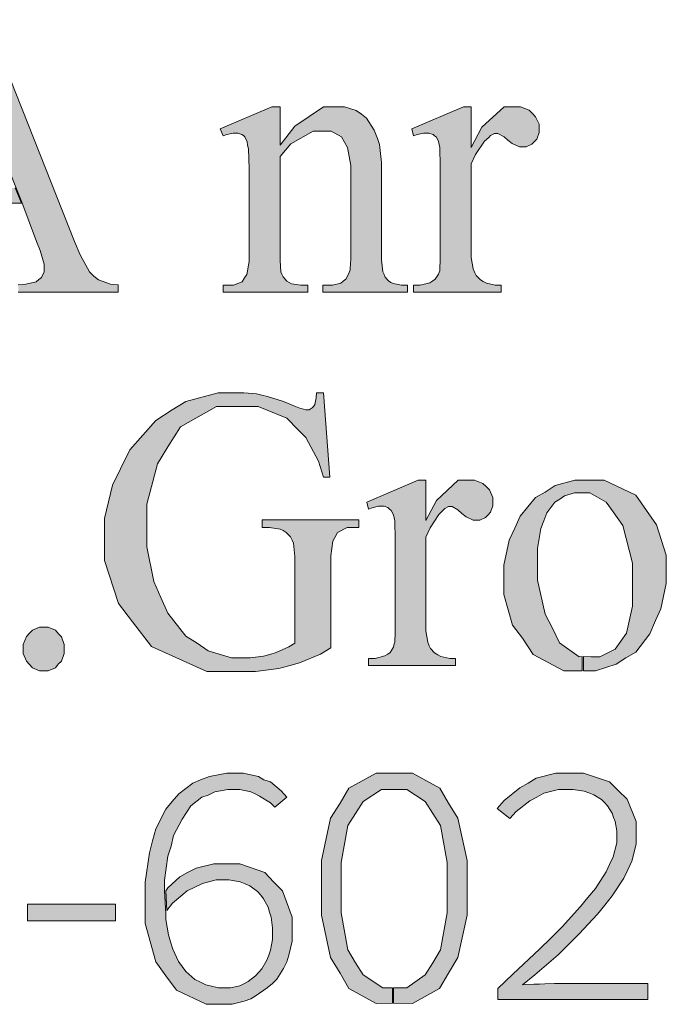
# Model space of a CAD drawing. Header units: metres. Extents: x 7555073 to 7555217, y 5506384 to 5506588.
# Tile 11 of 32: x 7555153.05 to 7555156.02, y 5506388.5 to 5506393.02. Entities that reach past the tile are written whole.
import ezdxf

# ---------------------------------------------------------------- set-up
doc = ezdxf.new("R2010")
doc.units = ezdxf.units.M
doc.header["$LTSCALE"] = 2
doc.header["$MEASUREMENT"] = 0
doc.layers.add('Pieczątka na wyrysie', color=7, linetype='CONTINUOUS')

msp = doc.modelspace()

# ---------------------------------------------------------------- hatches: boundary and pattern name
at = {"layer": 'Pieczątka na wyrysie', "linetype": 'Continuous', "lineweight": 13}
for points in [[(7555153.031, 5506392.25), (7555152.636, 5506392.248), (7555152.837, 5506392.742), (7555153.061, 5506392.185), (7555153.129, 5506392.005), (7555153.146, 5506391.963), (7555153.163, 5506391.9), (7555153.163, 5506391.88), (7555153.163, 5506391.866), (7555153.151, 5506391.84), (7555153.139, 5506391.83), (7555153.127, 5506391.819), (7555153.079, 5506391.808), (7555153.045, 5506391.806), (7555153.045, 5506391.772), (7555153.503, 5506391.772), (7555153.503, 5506391.806), (7555153.468, 5506391.808), (7555153.412, 5506391.828), (7555153.392, 5506391.846), (7555153.372, 5506391.865), (7555153.328, 5506391.944), (7555153.303, 5506392.005), (7555152.899, 5506393.022), (7555152.87, 5506393.022), (7555152.461, 5506392.016), (7555152.434, 5506391.95), (7555152.386, 5506391.862), (7555152.364, 5506391.84), (7555152.353, 5506391.83), (7555152.307, 5506391.812), (7555152.27, 5506391.806), (7555152.27, 5506391.772), (7555152.636, 5506391.772), (7555152.636, 5506391.806), (7555152.594, 5506391.808), (7555152.539, 5506391.822), (7555152.526, 5506391.833), (7555152.514, 5506391.844), (7555152.502, 5506391.868), (7555152.502, 5506391.882), (7555152.502, 5506391.899), (7555152.516, 5506391.953), (7555152.531, 5506391.989), (7555152.609, 5506392.181), (7555153.059, 5506392.181)], [(7555154.245, 5506392.447), (7555154.313, 5506392.534), (7555154.445, 5506392.622), (7555154.507, 5506392.622), (7555154.54, 5506392.622), (7555154.594, 5506392.605), (7555154.618, 5506392.588), (7555154.641, 5506392.571), (7555154.677, 5506392.515), (7555154.692, 5506392.477), (7555154.701, 5506392.45), (7555154.71, 5506392.367), (7555154.71, 5506392.311), (7555154.71, 5506391.959), (7555154.71, 5506391.92), (7555154.716, 5506391.866), (7555154.722, 5506391.853), (7555154.727, 5506391.841), (7555154.742, 5506391.824), (7555154.753, 5506391.817), (7555154.763, 5506391.811), (7555154.802, 5506391.804), (7555154.83, 5506391.804), (7555154.83, 5506391.772), (7555154.442, 5506391.772), (7555154.442, 5506391.804), (7555154.459, 5506391.804), (7555154.486, 5506391.804), (7555154.524, 5506391.813), (7555154.535, 5506391.822), (7555154.546, 5506391.831), (7555154.561, 5506391.857), (7555154.566, 5506391.874), (7555154.567, 5506391.881), (7555154.569, 5506391.923), (7555154.569, 5506391.959), (7555154.569, 5506392.297), (7555154.569, 5506392.353), (7555154.555, 5506392.435), (7555154.541, 5506392.46), (7555154.527, 5506392.485), (7555154.48, 5506392.511), (7555154.447, 5506392.511), (7555154.397, 5506392.511), (7555154.295, 5506392.453), (7555154.245, 5506392.394), (7555154.245, 5506391.959), (7555154.245, 5506391.917), (7555154.249, 5506391.865), (7555154.254, 5506391.855), (7555154.26, 5506391.842), (7555154.276, 5506391.823), (7555154.287, 5506391.817), (7555154.298, 5506391.81), (7555154.34, 5506391.804), (7555154.372, 5506391.804), (7555154.372, 5506391.772), (7555153.984, 5506391.772), (7555153.984, 5506391.804), (7555154.002, 5506391.804), (7555154.031, 5506391.804), (7555154.071, 5506391.82), (7555154.082, 5506391.837), (7555154.093, 5506391.853), (7555154.103, 5506391.913), (7555154.103, 5506391.959), (7555154.103, 5506392.265), (7555154.103, 5506392.339), (7555154.1, 5506392.43), (7555154.096, 5506392.446), (7555154.094, 5506392.462), (7555154.084, 5506392.484), (7555154.077, 5506392.491), (7555154.07, 5506392.496), (7555154.052, 5506392.502), (7555154.041, 5506392.502), (7555154.03, 5506392.502), (7555154.001, 5506392.495), (7555153.984, 5506392.489), (7555153.971, 5506392.521), (7555154.208, 5506392.622), (7555154.245, 5506392.622)], [(7555155.122, 5506392.622), (7555155.122, 5506392.436), (7555155.171, 5506392.529), (7555155.272, 5506392.622), (7555155.324, 5506392.622), (7555155.347, 5506392.622), (7555155.387, 5506392.607), (7555155.402, 5506392.592), (7555155.417, 5506392.577), (7555155.433, 5506392.542), (7555155.433, 5506392.522), (7555155.433, 5506392.504), (7555155.422, 5506392.474), (7555155.41, 5506392.462), (7555155.399, 5506392.451), (7555155.373, 5506392.438), (7555155.357, 5506392.438), (7555155.343, 5506392.438), (7555155.309, 5506392.454), (7555155.29, 5506392.469), (7555155.272, 5506392.485), (7555155.244, 5506392.5), (7555155.235, 5506392.5), (7555155.228, 5506392.5), (7555155.21, 5506392.491), (7555155.202, 5506392.482), (7555155.183, 5506392.464), (7555155.142, 5506392.403), (7555155.122, 5506392.36), (7555155.122, 5506391.965), (7555155.122, 5506391.931), (7555155.13, 5506391.879), (7555155.138, 5506391.861), (7555155.144, 5506391.849), (7555155.164, 5506391.829), (7555155.177, 5506391.821), (7555155.192, 5506391.813), (7555155.232, 5506391.804), (7555155.259, 5506391.804), (7555155.259, 5506391.772), (7555154.857, 5506391.772), (7555154.857, 5506391.804), (7555154.888, 5506391.804), (7555154.932, 5506391.815), (7555154.946, 5506391.824), (7555154.957, 5506391.831), (7555154.972, 5506391.855), (7555154.977, 5506391.87), (7555154.978, 5506391.878), (7555154.98, 5506391.922), (7555154.98, 5506391.958), (7555154.98, 5506392.278), (7555154.98, 5506392.35), (7555154.978, 5506392.435), (7555154.975, 5506392.449), (7555154.972, 5506392.463), (7555154.962, 5506392.483), (7555154.954, 5506392.489), (7555154.947, 5506392.496), (7555154.928, 5506392.502), (7555154.917, 5506392.502), (7555154.904, 5506392.502), (7555154.874, 5506392.495), (7555154.857, 5506392.489), (7555154.849, 5506392.521), (7555155.086, 5506392.622)], [(7555154.444, 5506391.31), (7555154.473, 5506390.924), (7555154.444, 5506390.924), (7555154.422, 5506390.996), (7555154.363, 5506391.105), (7555154.328, 5506391.141), (7555154.276, 5506391.194), (7555154.145, 5506391.247), (7555154.065, 5506391.247), (7555153.954, 5506391.247), (7555153.788, 5506391.154), (7555153.73, 5506391.062), (7555153.683, 5506390.984), (7555153.635, 5506390.799), (7555153.635, 5506390.691), (7555153.635, 5506390.603), (7555153.666, 5506390.444), (7555153.699, 5506390.372), (7555153.73, 5506390.3), (7555153.813, 5506390.194), (7555153.865, 5506390.161), (7555153.916, 5506390.127), (7555154.022, 5506390.094), (7555154.076, 5506390.094), (7555154.108, 5506390.094), (7555154.169, 5506390.102), (7555154.199, 5506390.11), (7555154.228, 5506390.119), (7555154.286, 5506390.145), (7555154.313, 5506390.161), (7555154.313, 5506390.514), (7555154.313, 5506390.56), (7555154.307, 5506390.62), (7555154.3, 5506390.634), (7555154.293, 5506390.649), (7555154.273, 5506390.67), (7555154.259, 5506390.678), (7555154.246, 5506390.685), (7555154.197, 5506390.693), (7555154.163, 5506390.693), (7555154.163, 5506390.727), (7555154.607, 5506390.727), (7555154.607, 5506390.693), (7555154.586, 5506390.693), (7555154.553, 5506390.693), (7555154.508, 5506390.67), (7555154.496, 5506390.646), (7555154.487, 5506390.629), (7555154.478, 5506390.563), (7555154.478, 5506390.514), (7555154.478, 5506390.14), (7555154.43, 5506390.112), (7555154.334, 5506390.071), (7555154.286, 5506390.058), (7555154.239, 5506390.045), (7555154.133, 5506390.032), (7555154.076, 5506390.032), (7555153.909, 5506390.032), (7555153.656, 5506390.146), (7555153.569, 5506390.259), (7555153.505, 5506390.344), (7555153.44, 5506390.541), (7555153.44, 5506390.652), (7555153.44, 5506390.733), (7555153.477, 5506390.887), (7555153.513, 5506390.962), (7555153.556, 5506391.049), (7555153.675, 5506391.184), (7555153.75, 5506391.232), (7555153.813, 5506391.271), (7555153.962, 5506391.31), (7555154.049, 5506391.31), (7555154.079, 5506391.31), (7555154.137, 5506391.305), (7555154.162, 5506391.299), (7555154.188, 5506391.294), (7555154.261, 5506391.27), (7555154.308, 5506391.251), (7555154.331, 5506391.242), (7555154.363, 5506391.232), (7555154.371, 5506391.232), (7555154.379, 5506391.232), (7555154.393, 5506391.241), (7555154.398, 5506391.248), (7555154.405, 5506391.257), (7555154.411, 5506391.287), (7555154.413, 5506391.31)], [(7555154.913, 5506390.91), (7555154.913, 5506390.724), (7555154.962, 5506390.817), (7555155.062, 5506390.91), (7555155.113, 5506390.91), (7555155.137, 5506390.91), (7555155.175, 5506390.895), (7555155.19, 5506390.88), (7555155.205, 5506390.865), (7555155.22, 5506390.83), (7555155.22, 5506390.81), (7555155.22, 5506390.792), (7555155.21, 5506390.762), (7555155.199, 5506390.75), (7555155.187, 5506390.739), (7555155.161, 5506390.726), (7555155.146, 5506390.726), (7555155.131, 5506390.726), (7555155.098, 5506390.741), (7555155.079, 5506390.757), (7555155.061, 5506390.773), (7555155.034, 5506390.788), (7555155.025, 5506390.788), (7555155.017, 5506390.788), (7555155.001, 5506390.779), (7555154.992, 5506390.77), (7555154.973, 5506390.752), (7555154.934, 5506390.691), (7555154.913, 5506390.648), (7555154.913, 5506390.253), (7555154.913, 5506390.219), (7555154.922, 5506390.167), (7555154.929, 5506390.149), (7555154.935, 5506390.137), (7555154.954, 5506390.117), (7555154.969, 5506390.109), (7555154.982, 5506390.101), (7555155.023, 5506390.092), (7555155.049, 5506390.092), (7555155.049, 5506390.06), (7555154.651, 5506390.06), (7555154.651, 5506390.092), (7555154.681, 5506390.092), (7555154.725, 5506390.103), (7555154.739, 5506390.112), (7555154.75, 5506390.119), (7555154.765, 5506390.143), (7555154.769, 5506390.158), (7555154.772, 5506390.166), (7555154.773, 5506390.21), (7555154.773, 5506390.246), (7555154.773, 5506390.566), (7555154.773, 5506390.638), (7555154.771, 5506390.723), (7555154.768, 5506390.737), (7555154.765, 5506390.751), (7555154.755, 5506390.771), (7555154.747, 5506390.777), (7555154.74, 5506390.784), (7555154.722, 5506390.79), (7555154.711, 5506390.79), (7555154.697, 5506390.79), (7555154.668, 5506390.783), (7555154.651, 5506390.777), (7555154.643, 5506390.809), (7555154.878, 5506390.91)], [(7555155.631, 5506390.1), (7555155.616, 5506390.099), (7555155.527, 5506390.164), (7555155.494, 5506390.23), (7555155.46, 5506390.295), (7555155.426, 5506390.451), (7555155.426, 5506390.54), (7555155.426, 5506390.596), (7555155.441, 5506390.688), (7555155.454, 5506390.723), (7555155.469, 5506390.759), (7555155.505, 5506390.809), (7555155.528, 5506390.823), (7555155.55, 5506390.837), (7555155.595, 5506390.851), (7555155.618, 5506390.851), (7555155.665, 5506390.851), (7555155.741, 5506390.808), (7555155.772, 5506390.765), (7555155.816, 5506390.702), (7555155.861, 5506390.529), (7555155.861, 5506390.419), (7555155.861, 5506390.331), (7555155.834, 5506390.207), (7555155.807, 5506390.171), (7555155.781, 5506390.135), (7555155.712, 5506390.099), (7555155.672, 5506390.099), (7555155.636, 5506390.1), (7555155.636, 5506390.035), (7555155.691, 5506390.035), (7555155.786, 5506390.065), (7555155.831, 5506390.095), (7555155.876, 5506390.12), (7555155.941, 5506390.205), (7555155.966, 5506390.265), (7555155.991, 5506390.32), (7555156.016, 5506390.435), (7555156.016, 5506390.49), (7555156.016, 5506390.565), (7555155.971, 5506390.705), (7555155.926, 5506390.77), (7555155.876, 5506390.84), (7555155.731, 5506390.91), (7555155.646, 5506390.91), (7555155.596, 5506390.91), (7555155.506, 5506390.885), (7555155.461, 5506390.855), (7555155.416, 5506390.83), (7555155.346, 5506390.745), (7555155.321, 5506390.69), (7555155.296, 5506390.635), (7555155.271, 5506390.52), (7555155.271, 5506390.465), (7555155.271, 5506390.385), (7555155.311, 5506390.245), (7555155.356, 5506390.185), (7555155.406, 5506390.11), (7555155.546, 5506390.035), (7555155.631, 5506390.035)], [(7555153.162, 5506390.235), (7555153.182, 5506390.235), (7555153.215, 5506390.221), (7555153.229, 5506390.205), (7555153.243, 5506390.191), (7555153.256, 5506390.155), (7555153.256, 5506390.135), (7555153.256, 5506390.114), (7555153.243, 5506390.079), (7555153.228, 5506390.065), (7555153.215, 5506390.049), (7555153.182, 5506390.035), (7555153.162, 5506390.035), (7555153.142, 5506390.035), (7555153.11, 5506390.049), (7555153.095, 5506390.065), (7555153.082, 5506390.079), (7555153.068, 5506390.114), (7555153.068, 5506390.135), (7555153.068, 5506390.156), (7555153.082, 5506390.192), (7555153.095, 5506390.206), (7555153.11, 5506390.221), (7555153.142, 5506390.235)], [(7555153.721, 5506388.92), (7555153.721, 5506388.894), (7555153.733, 5506388.824), (7555153.743, 5506388.791), (7555153.753, 5506388.758), (7555153.78, 5506388.701), (7555153.797, 5506388.678), (7555153.813, 5506388.655), (7555153.855, 5506388.619), (7555153.88, 5506388.606), (7555153.905, 5506388.594), (7555153.963, 5506388.58), (7555153.996, 5506388.58), (7555154.018, 5506388.58), (7555154.06, 5506388.59), (7555154.079, 5506388.599), (7555154.099, 5506388.609), (7555154.133, 5506388.635), (7555154.148, 5506388.652), (7555154.162, 5506388.668), (7555154.184, 5506388.708), (7555154.193, 5506388.731), (7555154.202, 5506388.754), (7555154.21, 5506388.803), (7555154.21, 5506388.829), (7555154.21, 5506388.856), (7555154.204, 5506388.905), (7555154.197, 5506388.928), (7555154.191, 5506388.951), (7555154.17, 5506388.989), (7555154.157, 5506389.006), (7555154.142, 5506389.022), (7555154.106, 5506389.049), (7555154.085, 5506389.058), (7555154.063, 5506389.067), (7555154.011, 5506389.076), (7555153.979, 5506389.076), (7555153.952, 5506389.076), (7555153.889, 5506389.059), (7555153.854, 5506389.042), (7555153.819, 5506389.025), (7555153.752, 5506388.969), (7555153.726, 5506388.935), (7555153.721, 5506389.025), (7555153.731, 5506389.04), (7555153.786, 5506389.09), (7555153.821, 5506389.11), (7555153.861, 5506389.13), (7555153.941, 5506389.15), (7555153.981, 5506389.15), (7555154.061, 5506389.15), (7555154.176, 5506389.11), (7555154.216, 5506389.065), (7555154.256, 5506389.025), (7555154.301, 5506388.905), (7555154.301, 5506388.83), (7555154.301, 5506388.795), (7555154.286, 5506388.73), (7555154.276, 5506388.7), (7555154.261, 5506388.67), (7555154.231, 5506388.62), (7555154.211, 5506388.6), (7555154.186, 5506388.58), (7555154.136, 5506388.545), (7555154.111, 5506388.53), (7555154.081, 5506388.52), (7555154.026, 5506388.505), (7555153.991, 5506388.505), (7555153.906, 5506388.505), (7555153.771, 5506388.57), (7555153.721, 5506388.635), (7555153.676, 5506388.7), (7555153.626, 5506388.875), (7555153.626, 5506388.985), (7555153.626, 5506389.065), (7555153.646, 5506389.2), (7555153.661, 5506389.255), (7555153.676, 5506389.31), (7555153.721, 5506389.4), (7555153.751, 5506389.435), (7555153.781, 5506389.47), (7555153.846, 5506389.52), (7555153.881, 5506389.535), (7555153.921, 5506389.55), (7555154.001, 5506389.565), (7555154.041, 5506389.565), (7555154.076, 5506389.565), (7555154.146, 5506389.55), (7555154.171, 5506389.535), (7555154.201, 5506389.525), (7555154.251, 5506389.485), (7555154.276, 5506389.455), (7555154.221, 5506389.41), (7555154.201, 5506389.43), (7555154.151, 5506389.46), (7555154.131, 5506389.47), (7555154.111, 5506389.48), (7555154.061, 5506389.49), (7555154.036, 5506389.49), (7555154.006, 5506389.49), (7555153.946, 5506389.48), (7555153.916, 5506389.465), (7555153.886, 5506389.455), (7555153.836, 5506389.415), (7555153.816, 5506389.385), (7555153.796, 5506389.355), (7555153.756, 5506389.28), (7555153.746, 5506389.23), (7555153.731, 5506389.185), (7555153.716, 5506389.075), (7555153.716, 5506389.025)], [(7555154.766, 5506388.51), (7555154.766, 5506388.58), (7555154.826, 5506388.58), (7555154.911, 5506388.64), (7555154.946, 5506388.695), (7555154.981, 5506388.755), (7555155.011, 5506388.925), (7555155.011, 5506389.04), (7555155.011, 5506389.155), (7555154.981, 5506389.325), (7555154.946, 5506389.38), (7555154.911, 5506389.435), (7555154.826, 5506389.49), (7555154.771, 5506389.49), (7555154.711, 5506389.49), (7555154.626, 5506389.435), (7555154.591, 5506389.38), (7555154.556, 5506389.325), (7555154.526, 5506389.155), (7555154.526, 5506389.04), (7555154.526, 5506388.925), (7555154.556, 5506388.755), (7555154.591, 5506388.695), (7555154.626, 5506388.64), (7555154.716, 5506388.58), (7555154.761, 5506388.58), (7555154.761, 5506388.51), (7555154.686, 5506388.508), (7555154.561, 5506388.578), (7555154.52, 5506388.648), (7555154.477, 5506388.719), (7555154.435, 5506388.914), (7555154.435, 5506389.04), (7555154.435, 5506389.165), (7555154.477, 5506389.359), (7555154.52, 5506389.428), (7555154.561, 5506389.496), (7555154.686, 5506389.565), (7555154.769, 5506389.565), (7555154.852, 5506389.565), (7555154.977, 5506389.496), (7555155.018, 5506389.428), (7555155.06, 5506389.359), (7555155.103, 5506389.165), (7555155.103, 5506389.04), (7555155.103, 5506388.914), (7555155.06, 5506388.719), (7555155.018, 5506388.648), (7555154.976, 5506388.578), (7555154.852, 5506388.508)], [(7555155.244, 5506388.578), (7555155.313, 5506388.643), (7555155.434, 5506388.758), (7555155.486, 5506388.809), (7555155.538, 5506388.861), (7555155.623, 5506388.954), (7555155.657, 5506388.995), (7555155.691, 5506389.037), (7555155.74, 5506389.112), (7555155.756, 5506389.146), (7555155.773, 5506389.181), (7555155.789, 5506389.246), (7555155.789, 5506389.279), (7555155.789, 5506389.301), (7555155.782, 5506389.343), (7555155.774, 5506389.362), (7555155.768, 5506389.382), (7555155.747, 5506389.416), (7555155.733, 5506389.431), (7555155.719, 5506389.444), (7555155.684, 5506389.466), (7555155.661, 5506389.475), (7555155.639, 5506389.483), (7555155.587, 5506389.491), (7555155.558, 5506389.491), (7555155.522, 5506389.491), (7555155.454, 5506389.474), (7555155.422, 5506389.456), (7555155.39, 5506389.438), (7555155.327, 5506389.39), (7555155.298, 5506389.358), (7555155.24, 5506389.404), (7555155.273, 5506389.44), (7555155.344, 5506389.498), (7555155.382, 5506389.52), (7555155.42, 5506389.542), (7555155.509, 5506389.565), (7555155.561, 5506389.565), (7555155.637, 5506389.565), (7555155.755, 5506389.525), (7555155.795, 5506389.486), (7555155.836, 5506389.446), (7555155.878, 5506389.343), (7555155.878, 5506389.279), (7555155.878, 5506389.239), (7555155.858, 5506389.161), (7555155.84, 5506389.122), (7555155.821, 5506389.083), (7555155.768, 5506389.002), (7555155.734, 5506388.96), (7555155.7, 5506388.918), (7555155.617, 5506388.828), (7555155.568, 5506388.78), (7555155.52, 5506388.732), (7555155.414, 5506388.64), (7555155.357, 5506388.595), (7555155.371, 5506388.596), (7555155.409, 5506388.597), (7555155.434, 5506388.598), (7555155.459, 5506388.599), (7555155.504, 5506388.6), (7555155.523, 5506388.6), (7555155.932, 5506388.6), (7555155.932, 5506388.527), (7555155.244, 5506388.527)], [(7555153.088, 5506388.965), (7555153.49, 5506388.965), (7555153.49, 5506388.888), (7555153.088, 5506388.888)]]:
    msp.add_hatch(color=7, dxfattribs=at).paths.add_polyline_path(points)

# ---------------------------------------------------------------- linework, layer by layer
at = {"layer": 'Pieczątka na wyrysie', "color": 7, "linetype": 'Continuous', "lineweight": 13, "flags": 128}
for points in [[(7555153.045, 5506391.772), (7555153.503, 5506391.772), (7555153.503, 5506391.806), (7555153.468, 5506391.808), (7555153.412, 5506391.828), (7555153.392, 5506391.846), (7555153.372, 5506391.865), (7555153.328, 5506391.944), (7555153.303, 5506392.005), (7555152.899, 5506393.022)], [(7555152.837, 5506392.742), (7555153.061, 5506392.185), (7555153.129, 5506392.005), (7555153.146, 5506391.963), (7555153.163, 5506391.9), (7555153.163, 5506391.88), (7555153.163, 5506391.866), (7555153.151, 5506391.84), (7555153.139, 5506391.83), (7555153.127, 5506391.819), (7555153.079, 5506391.808), (7555153.045, 5506391.806)], [(7555152.609, 5506392.181), (7555153.059, 5506392.181), (7555153.031, 5506392.25)]]:
    msp.add_lwpolyline(points, dxfattribs=at)
for points in [[(7555154.245, 5506392.447), (7555154.313, 5506392.534), (7555154.445, 5506392.622), (7555154.507, 5506392.622), (7555154.54, 5506392.622), (7555154.594, 5506392.605), (7555154.618, 5506392.588), (7555154.641, 5506392.571), (7555154.677, 5506392.515), (7555154.692, 5506392.477), (7555154.701, 5506392.45), (7555154.71, 5506392.367), (7555154.71, 5506392.311), (7555154.71, 5506391.959), (7555154.71, 5506391.92), (7555154.716, 5506391.866), (7555154.722, 5506391.853), (7555154.727, 5506391.841), (7555154.742, 5506391.824), (7555154.753, 5506391.817), (7555154.763, 5506391.811), (7555154.802, 5506391.804), (7555154.83, 5506391.804), (7555154.83, 5506391.772), (7555154.442, 5506391.772), (7555154.442, 5506391.804), (7555154.459, 5506391.804), (7555154.486, 5506391.804), (7555154.524, 5506391.813), (7555154.535, 5506391.822), (7555154.546, 5506391.831), (7555154.561, 5506391.857), (7555154.566, 5506391.874), (7555154.567, 5506391.881), (7555154.569, 5506391.923), (7555154.569, 5506391.959), (7555154.569, 5506392.297), (7555154.569, 5506392.353), (7555154.555, 5506392.435), (7555154.541, 5506392.46), (7555154.527, 5506392.485), (7555154.48, 5506392.511), (7555154.447, 5506392.511), (7555154.397, 5506392.511), (7555154.295, 5506392.453), (7555154.245, 5506392.394), (7555154.245, 5506391.959), (7555154.245, 5506391.917), (7555154.249, 5506391.865), (7555154.254, 5506391.855), (7555154.26, 5506391.842), (7555154.276, 5506391.823), (7555154.287, 5506391.817), (7555154.298, 5506391.81), (7555154.34, 5506391.804), (7555154.372, 5506391.804), (7555154.372, 5506391.772), (7555153.984, 5506391.772), (7555153.984, 5506391.804), (7555154.002, 5506391.804), (7555154.031, 5506391.804), (7555154.071, 5506391.82), (7555154.082, 5506391.837), (7555154.093, 5506391.853), (7555154.103, 5506391.913), (7555154.103, 5506391.959), (7555154.103, 5506392.265), (7555154.103, 5506392.339), (7555154.1, 5506392.43), (7555154.096, 5506392.446), (7555154.094, 5506392.462), (7555154.084, 5506392.484), (7555154.077, 5506392.491), (7555154.07, 5506392.496), (7555154.052, 5506392.502), (7555154.041, 5506392.502), (7555154.03, 5506392.502), (7555154.001, 5506392.495), (7555153.984, 5506392.489), (7555153.971, 5506392.521), (7555154.208, 5506392.622), (7555154.245, 5506392.622)], [(7555155.122, 5506392.622), (7555155.122, 5506392.436), (7555155.171, 5506392.529), (7555155.272, 5506392.622), (7555155.324, 5506392.622), (7555155.347, 5506392.622), (7555155.387, 5506392.607), (7555155.402, 5506392.592), (7555155.417, 5506392.577), (7555155.433, 5506392.542), (7555155.433, 5506392.522), (7555155.433, 5506392.504), (7555155.422, 5506392.474), (7555155.41, 5506392.462), (7555155.399, 5506392.451), (7555155.373, 5506392.438), (7555155.357, 5506392.438), (7555155.343, 5506392.438), (7555155.309, 5506392.454), (7555155.29, 5506392.469), (7555155.272, 5506392.485), (7555155.244, 5506392.5), (7555155.235, 5506392.5), (7555155.228, 5506392.5), (7555155.21, 5506392.491), (7555155.202, 5506392.482), (7555155.183, 5506392.464), (7555155.142, 5506392.403), (7555155.122, 5506392.36), (7555155.122, 5506391.965), (7555155.122, 5506391.931), (7555155.13, 5506391.879), (7555155.138, 5506391.861), (7555155.144, 5506391.849), (7555155.164, 5506391.829), (7555155.177, 5506391.821), (7555155.192, 5506391.813), (7555155.232, 5506391.804), (7555155.259, 5506391.804), (7555155.259, 5506391.772), (7555154.857, 5506391.772), (7555154.857, 5506391.804), (7555154.888, 5506391.804), (7555154.932, 5506391.815), (7555154.946, 5506391.824), (7555154.957, 5506391.831), (7555154.972, 5506391.855), (7555154.977, 5506391.87), (7555154.978, 5506391.878), (7555154.98, 5506391.922), (7555154.98, 5506391.958), (7555154.98, 5506392.278), (7555154.98, 5506392.35), (7555154.978, 5506392.435), (7555154.975, 5506392.449), (7555154.972, 5506392.463), (7555154.962, 5506392.483), (7555154.954, 5506392.489), (7555154.947, 5506392.496), (7555154.928, 5506392.502), (7555154.917, 5506392.502), (7555154.904, 5506392.502), (7555154.874, 5506392.495), (7555154.857, 5506392.489), (7555154.849, 5506392.521), (7555155.086, 5506392.622)], [(7555154.444, 5506391.31), (7555154.473, 5506390.924), (7555154.444, 5506390.924), (7555154.422, 5506390.996), (7555154.363, 5506391.105), (7555154.328, 5506391.141), (7555154.276, 5506391.194), (7555154.145, 5506391.247), (7555154.065, 5506391.247), (7555153.954, 5506391.247), (7555153.788, 5506391.154), (7555153.73, 5506391.062), (7555153.683, 5506390.984), (7555153.635, 5506390.799), (7555153.635, 5506390.691), (7555153.635, 5506390.603), (7555153.666, 5506390.444), (7555153.699, 5506390.372), (7555153.73, 5506390.3), (7555153.813, 5506390.194), (7555153.865, 5506390.161), (7555153.916, 5506390.127), (7555154.022, 5506390.094), (7555154.076, 5506390.094), (7555154.108, 5506390.094), (7555154.169, 5506390.102), (7555154.199, 5506390.11), (7555154.228, 5506390.119), (7555154.286, 5506390.145), (7555154.313, 5506390.161), (7555154.313, 5506390.514), (7555154.313, 5506390.56), (7555154.307, 5506390.62), (7555154.3, 5506390.634), (7555154.293, 5506390.649), (7555154.273, 5506390.67), (7555154.259, 5506390.678), (7555154.246, 5506390.685), (7555154.197, 5506390.693), (7555154.163, 5506390.693), (7555154.163, 5506390.727), (7555154.607, 5506390.727), (7555154.607, 5506390.693), (7555154.586, 5506390.693), (7555154.553, 5506390.693), (7555154.508, 5506390.67), (7555154.496, 5506390.646), (7555154.487, 5506390.629), (7555154.478, 5506390.563), (7555154.478, 5506390.514), (7555154.478, 5506390.14), (7555154.43, 5506390.112), (7555154.334, 5506390.071), (7555154.286, 5506390.058), (7555154.239, 5506390.045), (7555154.133, 5506390.032), (7555154.076, 5506390.032), (7555153.909, 5506390.032), (7555153.656, 5506390.146), (7555153.569, 5506390.259), (7555153.505, 5506390.344), (7555153.44, 5506390.541), (7555153.44, 5506390.652), (7555153.44, 5506390.733), (7555153.477, 5506390.887), (7555153.513, 5506390.962), (7555153.556, 5506391.049), (7555153.675, 5506391.184), (7555153.75, 5506391.232), (7555153.813, 5506391.271), (7555153.962, 5506391.31), (7555154.049, 5506391.31), (7555154.079, 5506391.31), (7555154.137, 5506391.305), (7555154.162, 5506391.299), (7555154.188, 5506391.294), (7555154.261, 5506391.27), (7555154.308, 5506391.251), (7555154.331, 5506391.242), (7555154.363, 5506391.232), (7555154.371, 5506391.232), (7555154.379, 5506391.232), (7555154.393, 5506391.241), (7555154.398, 5506391.248), (7555154.405, 5506391.257), (7555154.411, 5506391.287), (7555154.413, 5506391.31)], [(7555154.913, 5506390.91), (7555154.913, 5506390.724), (7555154.962, 5506390.817), (7555155.062, 5506390.91), (7555155.113, 5506390.91), (7555155.137, 5506390.91), (7555155.175, 5506390.895), (7555155.19, 5506390.88), (7555155.205, 5506390.865), (7555155.22, 5506390.83), (7555155.22, 5506390.81), (7555155.22, 5506390.792), (7555155.21, 5506390.762), (7555155.199, 5506390.75), (7555155.187, 5506390.739), (7555155.161, 5506390.726), (7555155.146, 5506390.726), (7555155.131, 5506390.726), (7555155.098, 5506390.741), (7555155.079, 5506390.757), (7555155.061, 5506390.773), (7555155.034, 5506390.788), (7555155.025, 5506390.788), (7555155.017, 5506390.788), (7555155.001, 5506390.779), (7555154.992, 5506390.77), (7555154.973, 5506390.752), (7555154.934, 5506390.691), (7555154.913, 5506390.648), (7555154.913, 5506390.253), (7555154.913, 5506390.219), (7555154.922, 5506390.167), (7555154.929, 5506390.149), (7555154.935, 5506390.137), (7555154.954, 5506390.117), (7555154.969, 5506390.109), (7555154.982, 5506390.101), (7555155.023, 5506390.092), (7555155.049, 5506390.092), (7555155.049, 5506390.06), (7555154.651, 5506390.06), (7555154.651, 5506390.092), (7555154.681, 5506390.092), (7555154.725, 5506390.103), (7555154.739, 5506390.112), (7555154.75, 5506390.119), (7555154.765, 5506390.143), (7555154.769, 5506390.158), (7555154.772, 5506390.166), (7555154.773, 5506390.21), (7555154.773, 5506390.246), (7555154.773, 5506390.566), (7555154.773, 5506390.638), (7555154.771, 5506390.723), (7555154.768, 5506390.737), (7555154.765, 5506390.751), (7555154.755, 5506390.771), (7555154.747, 5506390.777), (7555154.74, 5506390.784), (7555154.722, 5506390.79), (7555154.711, 5506390.79), (7555154.697, 5506390.79), (7555154.668, 5506390.783), (7555154.651, 5506390.777), (7555154.643, 5506390.809), (7555154.878, 5506390.91)], [(7555155.631, 5506390.1), (7555155.616, 5506390.099), (7555155.527, 5506390.164), (7555155.494, 5506390.23), (7555155.46, 5506390.295), (7555155.426, 5506390.451), (7555155.426, 5506390.54), (7555155.426, 5506390.596), (7555155.441, 5506390.688), (7555155.454, 5506390.723), (7555155.469, 5506390.759), (7555155.505, 5506390.809), (7555155.528, 5506390.823), (7555155.55, 5506390.837), (7555155.595, 5506390.851), (7555155.618, 5506390.851), (7555155.665, 5506390.851), (7555155.741, 5506390.808), (7555155.772, 5506390.765), (7555155.816, 5506390.702), (7555155.861, 5506390.529), (7555155.861, 5506390.419), (7555155.861, 5506390.331), (7555155.834, 5506390.207), (7555155.807, 5506390.171), (7555155.781, 5506390.135), (7555155.712, 5506390.099), (7555155.672, 5506390.099), (7555155.636, 5506390.1), (7555155.636, 5506390.035), (7555155.691, 5506390.035), (7555155.786, 5506390.065), (7555155.831, 5506390.095), (7555155.876, 5506390.12), (7555155.941, 5506390.205), (7555155.966, 5506390.265), (7555155.991, 5506390.32), (7555156.016, 5506390.435), (7555156.016, 5506390.49), (7555156.016, 5506390.565), (7555155.971, 5506390.705), (7555155.926, 5506390.77), (7555155.876, 5506390.84), (7555155.731, 5506390.91), (7555155.646, 5506390.91), (7555155.596, 5506390.91), (7555155.506, 5506390.885), (7555155.461, 5506390.855), (7555155.416, 5506390.83), (7555155.346, 5506390.745), (7555155.321, 5506390.69), (7555155.296, 5506390.635), (7555155.271, 5506390.52), (7555155.271, 5506390.465), (7555155.271, 5506390.385), (7555155.311, 5506390.245), (7555155.356, 5506390.185), (7555155.406, 5506390.11), (7555155.546, 5506390.035), (7555155.631, 5506390.035)], [(7555153.162, 5506390.235), (7555153.182, 5506390.235), (7555153.215, 5506390.221), (7555153.229, 5506390.205), (7555153.243, 5506390.191), (7555153.256, 5506390.155), (7555153.256, 5506390.135), (7555153.256, 5506390.114), (7555153.243, 5506390.079), (7555153.228, 5506390.065), (7555153.215, 5506390.049), (7555153.182, 5506390.035), (7555153.162, 5506390.035), (7555153.142, 5506390.035), (7555153.11, 5506390.049), (7555153.095, 5506390.065), (7555153.082, 5506390.079), (7555153.068, 5506390.114), (7555153.068, 5506390.135), (7555153.068, 5506390.156), (7555153.082, 5506390.192), (7555153.095, 5506390.206), (7555153.11, 5506390.221), (7555153.142, 5506390.235)], [(7555153.721, 5506388.92), (7555153.721, 5506388.894), (7555153.733, 5506388.824), (7555153.743, 5506388.791), (7555153.753, 5506388.758), (7555153.78, 5506388.701), (7555153.797, 5506388.678), (7555153.813, 5506388.655), (7555153.855, 5506388.619), (7555153.88, 5506388.606), (7555153.905, 5506388.594), (7555153.963, 5506388.58), (7555153.996, 5506388.58), (7555154.018, 5506388.58), (7555154.06, 5506388.59), (7555154.079, 5506388.599), (7555154.099, 5506388.609), (7555154.133, 5506388.635), (7555154.148, 5506388.652), (7555154.162, 5506388.668), (7555154.184, 5506388.708), (7555154.193, 5506388.731), (7555154.202, 5506388.754), (7555154.21, 5506388.803), (7555154.21, 5506388.829), (7555154.21, 5506388.856), (7555154.204, 5506388.905), (7555154.197, 5506388.928), (7555154.191, 5506388.951), (7555154.17, 5506388.989), (7555154.157, 5506389.006), (7555154.142, 5506389.022), (7555154.106, 5506389.049), (7555154.085, 5506389.058), (7555154.063, 5506389.067), (7555154.011, 5506389.076), (7555153.979, 5506389.076), (7555153.952, 5506389.076), (7555153.889, 5506389.059), (7555153.854, 5506389.042), (7555153.819, 5506389.025), (7555153.752, 5506388.969), (7555153.726, 5506388.935), (7555153.721, 5506389.025), (7555153.731, 5506389.04), (7555153.786, 5506389.09), (7555153.821, 5506389.11), (7555153.861, 5506389.13), (7555153.941, 5506389.15), (7555153.981, 5506389.15), (7555154.061, 5506389.15), (7555154.176, 5506389.11), (7555154.216, 5506389.065), (7555154.256, 5506389.025), (7555154.301, 5506388.905), (7555154.301, 5506388.83), (7555154.301, 5506388.795), (7555154.286, 5506388.73), (7555154.276, 5506388.7), (7555154.261, 5506388.67), (7555154.231, 5506388.62), (7555154.211, 5506388.6), (7555154.186, 5506388.58), (7555154.136, 5506388.545), (7555154.111, 5506388.53), (7555154.081, 5506388.52), (7555154.026, 5506388.505), (7555153.991, 5506388.505), (7555153.906, 5506388.505), (7555153.771, 5506388.57), (7555153.721, 5506388.635), (7555153.676, 5506388.7), (7555153.626, 5506388.875), (7555153.626, 5506388.985), (7555153.626, 5506389.065), (7555153.646, 5506389.2), (7555153.661, 5506389.255), (7555153.676, 5506389.31), (7555153.721, 5506389.4), (7555153.751, 5506389.435), (7555153.781, 5506389.47), (7555153.846, 5506389.52), (7555153.881, 5506389.535), (7555153.921, 5506389.55), (7555154.001, 5506389.565), (7555154.041, 5506389.565), (7555154.076, 5506389.565), (7555154.146, 5506389.55), (7555154.171, 5506389.535), (7555154.201, 5506389.525), (7555154.251, 5506389.485), (7555154.276, 5506389.455), (7555154.221, 5506389.41), (7555154.201, 5506389.43), (7555154.151, 5506389.46), (7555154.131, 5506389.47), (7555154.111, 5506389.48), (7555154.061, 5506389.49), (7555154.036, 5506389.49), (7555154.006, 5506389.49), (7555153.946, 5506389.48), (7555153.916, 5506389.465), (7555153.886, 5506389.455), (7555153.836, 5506389.415), (7555153.816, 5506389.385), (7555153.796, 5506389.355), (7555153.756, 5506389.28), (7555153.746, 5506389.23), (7555153.731, 5506389.185), (7555153.716, 5506389.075), (7555153.716, 5506389.025)], [(7555154.766, 5506388.51), (7555154.766, 5506388.58), (7555154.826, 5506388.58), (7555154.911, 5506388.64), (7555154.946, 5506388.695), (7555154.981, 5506388.755), (7555155.011, 5506388.925), (7555155.011, 5506389.04), (7555155.011, 5506389.155), (7555154.981, 5506389.325), (7555154.946, 5506389.38), (7555154.911, 5506389.435), (7555154.826, 5506389.49), (7555154.771, 5506389.49), (7555154.711, 5506389.49), (7555154.626, 5506389.435), (7555154.591, 5506389.38), (7555154.556, 5506389.325), (7555154.526, 5506389.155), (7555154.526, 5506389.04), (7555154.526, 5506388.925), (7555154.556, 5506388.755), (7555154.591, 5506388.695), (7555154.626, 5506388.64), (7555154.716, 5506388.58), (7555154.761, 5506388.58), (7555154.761, 5506388.51), (7555154.686, 5506388.508), (7555154.561, 5506388.578), (7555154.52, 5506388.648), (7555154.477, 5506388.719), (7555154.435, 5506388.914), (7555154.435, 5506389.04), (7555154.435, 5506389.165), (7555154.477, 5506389.359), (7555154.52, 5506389.428), (7555154.561, 5506389.496), (7555154.686, 5506389.565), (7555154.769, 5506389.565), (7555154.852, 5506389.565), (7555154.977, 5506389.496), (7555155.018, 5506389.428), (7555155.06, 5506389.359), (7555155.103, 5506389.165), (7555155.103, 5506389.04), (7555155.103, 5506388.914), (7555155.06, 5506388.719), (7555155.018, 5506388.648), (7555154.976, 5506388.578), (7555154.852, 5506388.508)], [(7555155.244, 5506388.578), (7555155.313, 5506388.643), (7555155.434, 5506388.758), (7555155.486, 5506388.809), (7555155.538, 5506388.861), (7555155.623, 5506388.954), (7555155.657, 5506388.995), (7555155.691, 5506389.037), (7555155.74, 5506389.112), (7555155.756, 5506389.146), (7555155.773, 5506389.181), (7555155.789, 5506389.246), (7555155.789, 5506389.279), (7555155.789, 5506389.301), (7555155.782, 5506389.343), (7555155.774, 5506389.362), (7555155.768, 5506389.382), (7555155.747, 5506389.416), (7555155.733, 5506389.431), (7555155.719, 5506389.444), (7555155.684, 5506389.466), (7555155.661, 5506389.475), (7555155.639, 5506389.483), (7555155.587, 5506389.491), (7555155.558, 5506389.491), (7555155.522, 5506389.491), (7555155.454, 5506389.474), (7555155.422, 5506389.456), (7555155.39, 5506389.438), (7555155.327, 5506389.39), (7555155.298, 5506389.358), (7555155.24, 5506389.404), (7555155.273, 5506389.44), (7555155.344, 5506389.498), (7555155.382, 5506389.52), (7555155.42, 5506389.542), (7555155.509, 5506389.565), (7555155.561, 5506389.565), (7555155.637, 5506389.565), (7555155.755, 5506389.525), (7555155.795, 5506389.486), (7555155.836, 5506389.446), (7555155.878, 5506389.343), (7555155.878, 5506389.279), (7555155.878, 5506389.239), (7555155.858, 5506389.161), (7555155.84, 5506389.122), (7555155.821, 5506389.083), (7555155.768, 5506389.002), (7555155.734, 5506388.96), (7555155.7, 5506388.918), (7555155.617, 5506388.828), (7555155.568, 5506388.78), (7555155.52, 5506388.732), (7555155.414, 5506388.64), (7555155.357, 5506388.595), (7555155.371, 5506388.596), (7555155.409, 5506388.597), (7555155.434, 5506388.598), (7555155.459, 5506388.599), (7555155.504, 5506388.6), (7555155.523, 5506388.6), (7555155.932, 5506388.6), (7555155.932, 5506388.527), (7555155.244, 5506388.527)], [(7555153.088, 5506388.965), (7555153.49, 5506388.965), (7555153.49, 5506388.888), (7555153.088, 5506388.888)]]:
    msp.add_lwpolyline(points, close=True, dxfattribs=at)

doc.saveas('drawing.dxf')
